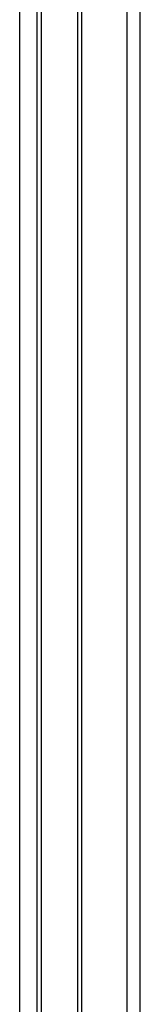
# Model space of a CAD drawing. Header units: inches. Extents: x 20 to 233, y 20 to 138.
# Tile 94 of 109: x 224.36 to 225.62, y 72.54 to 82.83. Entities that reach past the tile are written whole.
import ezdxf

# ---------------------------------------------------------------- set-up
doc = ezdxf.new("R2010")
doc.units = ezdxf.units.IN
doc.header["$MEASUREMENT"] = 0
doc.layers.add('Visible Edges(ANSI)', color=7, linetype='Continuous', lineweight=25)
doc.layers.add('Visible Tangent Edges(ANSI)', color=7, linetype='Continuous', lineweight=25)

msp = doc.modelspace()

# ---------------------------------------------------------------- linework, layer by layer
at = {"layer": 'Visible Edges(ANSI)'}
for p, q in [((224.584, 64.355), (224.584, 102.438)), ((224.536, 102.411), (224.536, 64.327))]:
    msp.add_line(p, q, dxfattribs=at)
at = {"layer": 'Visible Tangent Edges(ANSI)'}
for p, q in [((225.476, 103.114), (225.476, 64.034)), ((225.616, 64.034), (225.616, 103.114)), ((224.96, 102.789), (224.96, 64.903)), ((225.003, 102.753), (225.003, 64.939)), ((224.356, 64.479), (224.356, 102.467))]:
    msp.add_line(p, q, dxfattribs=at)

doc.saveas('drawing.dxf')
